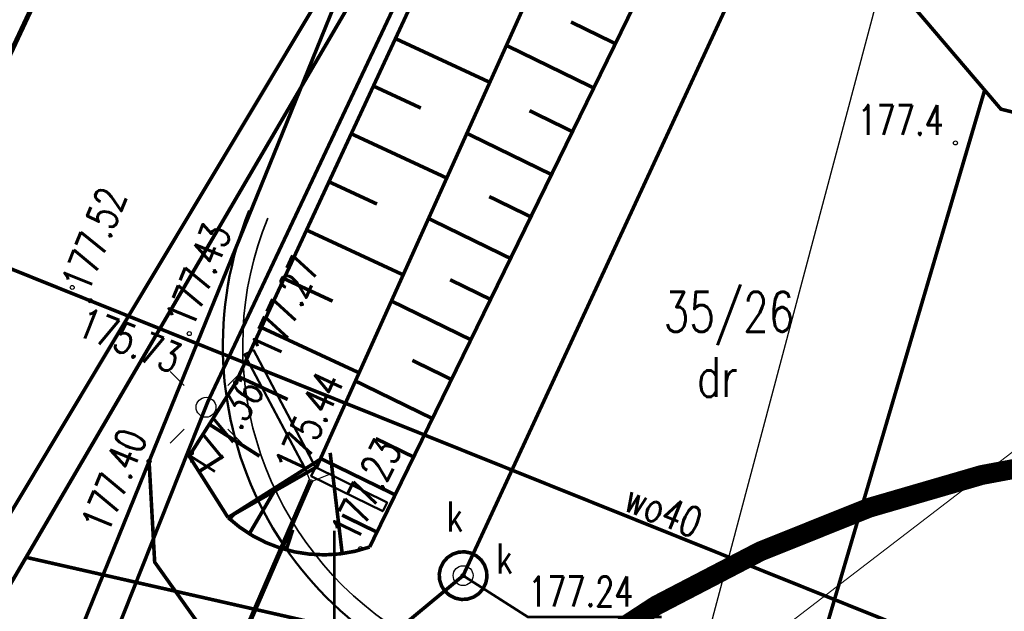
# Model space of a CAD drawing. Header units: metres. Extents: x 964 to 7125, y -212 to 9570.
# Tile 138 of 185: x 2296 to 2320, y 284 to 299. Entities that reach past the tile are written whole.
import ezdxf
from ezdxf import colors
from ezdxf.entities.mleader import LeaderData, LeaderLine
from ezdxf.enums import TextEntityAlignment as Align
from ezdxf.math import Vec2, Vec3

# ---------------------------------------------------------------- set-up
doc = ezdxf.new("R2010")
doc.units = ezdxf.units.M
for name, pattern in [('1', [1.5, 1, -0.5]), ('1053', [2, 1.5, -0.5]), ('1059', [0]), ('1163', [2.5, 2, -0.5]), ('2217', [2, 1.5, -0.5]), ('2218', [1, 0.5, -0.5]), ('3820', [1.75, 1.25, -0.5]), ('CIĄGłA', [0]), ('DASH', [0.75, 0.5, -0.25]), ('HIDDEN', [0.375, 0.25, -0.125])]:
    doc.linetypes.add(name, pattern=pattern)
for name, color, linetype, lineweight in [('AGP1_KRAWEZNIKI', 250, 'Continuous', 30), ('AGP1_OPISY', 7, 'Continuous', 13), ('IS-kanalizacja-odwodnienie-garazu-opis', 68, 'Continuous', 20), ('PODKŁAD MAPA', 7, 'Continuous', 9), ('zz-balustrada', 5, 'FENCELINE1', 35), ('zz-drogi', 250, 'Continuous', 50)]:
    doc.layers.add(name, color=color, linetype=linetype, lineweight=lineweight)
for name, color, linetype in [('Budowlane - Opisy', 7, 'Continuous'), ('Dzialki', 7, 'Continuous'), ('GES_InneUrzadzeniaTowarzyszace', 7, 'Continuous'), ('GES_Rzedna', 7, 'Continuous'), ('GES_UrzadzeniaSiecElektroenerge', 7, 'Continuous'), ('Kontury', 7, 'Continuous'), ('Numery_dzialek', 7, 'Continuous'), ('Numery_uzytkow', 7, 'Continuous'), ('OT_Komunikacja', 7, 'Continuous'), ('OT_Rzedna', 7, 'Continuous'), ('OTK_L_0', 7, 'Continuous'), ('OTR_L_1', 7, 'Continuous'), ('OTR_T_0', 7, 'Continuous'), ('P_SUEP_L_0', 7, 'Continuous'), ('siatka_kwadratow', 7, 'Continuous'), ('skarpa', 7, 'Continuous'), ('SUK_E_T_4', 7, 'Continuous'), ('SUK_L_5', 7, 'Continuous'), ('SUKP_L_0', 7, 'Continuous'), ('SUKR_T_0', 7, 'Continuous'), ('SUWP_E_T_0', 7, 'Continuous'), ('SUWP_L_0', 7, 'Continuous'), ('SUWR_T_0', 7, 'Continuous'), ('telefon_D', 7, 'Continuous'), ('Uzytki', 7, 'Continuous'), ('zakres_poprawny', 7, 'Continuous'), ('ZP_strefy oddziaływania', 8, 'HIDDEN')]:
    doc.layers.add(name, color=color, linetype=linetype)
doc.styles.add('ARIAL', font='arial.ttf')
doc.styles.add('GENERATED_STYLE_1', font='arialbd.ttf', dxfattribs={"width": 0.999153})
doc.styles.add('IS', font='simplex.shx', dxfattribs={"width": 0.7})
doc.styles.add('STYL_ARIAL', font='simplex', dxfattribs={"width": 0.75, "oblique": 0.1})
doc.linetypes.add('FENCELINE1', pattern='A,6.35,-2.54,[133,ltypeshp.shx,S=2.54,R=0,X=-2.54,Y=0],-2.54,25.4', length=36.83)
doc.dimstyles.new('GENERATED_STYLE__61', dxfattribs={"dimtxt": 10, "dimasz": 9.5, "dimexe": 0.18, "dimexo": 0, "dimgap": 0.09, "dimtad": 0, "dimdec": 1, "dimzin": 0, "dimdsep": 46, "dimtxsty": 'GENERATED_STYLE_1', "dimblk": 'ARROWHEAD_1', "dimblk1": 'ARROWHEAD_1', "dimblk2": 'ARROWHEAD_1', "dimcen": 0.09, "dimclrd": 256, "dimclre": 256, "dimclrt": 256, "dimazin": 0, "dimtfac": 1, "dimtdec": 4, "dimtmove": 0, "dimatfit": 3, "dimfxl": 1, "dimtolj": 1, "dimtzin": 0, "dimarcsym": 0})

# ---------------------------------------------------------------- blocks, each defined once
blk = doc.blocks.new('OTRS')
at = {"color": 0}
blk.add_circle((0, 0), 0.05, dxfattribs=at)
blk = doc.blocks.new('OTRN')
at = {"color": 0}
blk.add_circle((0, 0), 0.05, dxfattribs=at)
blk = doc.blocks.new('SUEO')
at = {"color": 0}
for p, q in [((-0.9, 0.9), (-0.55, 0.55)), ((0.9, 0.9), (0.55, 0.55)), ((-0.9, -0.9), (-0.55, -0.55)), ((0.9, -0.9), (0.55, -0.55))]:
    blk.add_line(p, q, dxfattribs=at)
blk.add_circle((0, 0), 0.25, dxfattribs=at)
blk = doc.blocks.new('SURS')
at = {"color": 0}
blk.add_circle((0, 0), 0.05, dxfattribs=at)
blk = doc.blocks.new('SUPW')
at = {"color": 0}
blk.add_circle((0, 0), 0.25, dxfattribs=at)
blk = doc.blocks.new('MDCP 20240606')
at = {"layer": 'Dzialki', "color": 251, "true_color": 0x636466, "const_width": 0.09}
for points in [[(6591992.26, 5738001.83), (6592005.8282, 5738025.0355)], [(6592011.58, 5737997.44), (6592016.3324, 5738013.568)], [(6591979.22, 5737979.53), (6591992.26, 5738001.83)], [(6592011.58, 5737997.44), (6591992.26, 5738001.83)]]:
    blk.add_lwpolyline(points, dxfattribs=at)
at = {"layer": 'GES_Rzedna', "color": 251, "true_color": 0x636466, "const_width": 0.065}
blk.add_lwpolyline([(6592003.235, 5738001.37), (6592004.8645, 5738000.3292), (6592008.2192, 5738000.3292)], dxfattribs=at)
at = {"layer": 'Kontury', "color": 251, "linetype": '2217', "true_color": 0x636466, "const_width": 0.09}
for points in [[(6592002.89, 5738020.01), (6591975.8355, 5737973.723)], [(6592016.3336, 5738013.5666), (6592011.58, 5737997.44)]]:
    blk.add_lwpolyline(points, dxfattribs=at)
at = {"layer": 'OT_Komunikacja', "color": 251, "true_color": 0x636466}
for q in [(6591999.2163, 5738004.195), (6591999.865, 5738003.9137)]:
    blk.add_line((6591999.4, 5738003.73), q, dxfattribs=at)
at = {"layer": 'OT_Komunikacja', "color": 251, "linetype": '1059', "true_color": 0x636466, "const_width": 0.125}
blk.add_lwpolyline([(6591983.13, 5737994.02), (6591989.69, 5738009.84), (6591998.1635, 5738027.9361)], dxfattribs=at)
at = {"layer": 'OT_Komunikacja', "color": 251, "linetype": '1053', "true_color": 0x636466, "const_width": 0.09}
blk.add_lwpolyline([(6592002.67, 5737997.16), (6591999.48, 5737998.38), (6591996.67, 5738000.05), (6591995.49, 5738001.71), (6591995.35, 5738004.24), (6591989.98, 5737990.98), (6591991.47, 5737993.5), (6591993.6, 5737994.31), (6591995.54, 5737994.25), (6591997.14, 5737993.57), (6592000.61, 5737992.66), (6592001.58, 5737994.73), (6592002.67, 5737997.16)], dxfattribs=at)
at = {"layer": 'OT_Komunikacja', "color": 251, "linetype": '1', "true_color": 0x636466, "const_width": 0.125}
blk.add_lwpolyline([(6591993.38, 5737989.85), (6591999.4, 5738003.73)], dxfattribs=at)
at = {"layer": 'OTK_L_0', "color": 251, "linetype": '1053', "true_color": 0x636466, "const_width": 0.09}
for points in [[(6591998.1635, 5738027.9361), (6591989.69, 5738009.84)], [(6591995.35, 5738004.24), (6592000.9298, 5738017.9793)]]:
    blk.add_lwpolyline(points, dxfattribs=at)
at = {"layer": 'OTR_L_1', "color": 251, "linetype": '3820', "true_color": 0x636466, "const_width": 0.09}
for points in [[(6592006.1816, 5738024.8754), (6591997.5248, 5738006.2173)], [(6591999.5598, 5738004.0993), (6592008.139, 5738023.1761)], [(6592008.139, 5738023.1761), (6591999.5598, 5738004.0993)], [(6592000.8888, 5738002.0883), (6592010.0718, 5738020.9096)], [(6592007.0594, 5738014.7355), (6592005.9456, 5738015.2789)], [(6592000.983, 5738013.6709), (6592002.175, 5738013.1178)], [(6592005.9811, 5738012.5254), (6592004.9019, 5738013.0519)], [(6591999.8671, 5738011.2657), (6592001.0732, 5738010.7061)], [(6592004.9363, 5738010.384), (6592003.8906, 5738010.8941)], [(6591998.7379, 5738008.832), (6591999.9584, 5738008.2657)], [(6592003.9239, 5738008.3091), (6592002.9108, 5738008.8034)], [(6592002.943, 5738006.2986), (6592001.9614, 5738006.7776)], [(6591997.5953, 5738006.3693), (6591998.8303, 5738005.7963)], [(6591997.5248, 5738006.2173), (6591996.3558, 5738004.3733)], [(6591996.8622, 5738005.172), (6591998.1237, 5738004.3723)], [(6592001.9926, 5738004.3506), (6592001.0414, 5738004.8147)], [(6591996.3558, 5738004.3733), (6591997.3328, 5738002.8283)], [(6591996.6014, 5738003.9849), (6591997.2148, 5738004.3728)], [(6591997.3328, 5738002.8283), (6591999.6461, 5738004.2911)], [(6592001.5285, 5738003.3995), (6591999.656, 5738004.3131)], [(6591997.3328, 5738002.8283), (6591999.5598, 5738004.0993)], [(6591999.5598, 5738004.0993), (6591997.3328, 5738002.8283)], [(6591997.869, 5738002.4256), (6591998.4911, 5738003.4894)], [(6591997.3747, 5738002.7917), (6591997.4801, 5738002.9124)], [(6592000.8888, 5738002.0883), (6592000.5224, 5738001.9826), (6592000.1468, 5738001.917), (6591999.7663, 5738001.8923), (6591999.3854, 5738001.9088), (6591999.0084, 5738001.9662), (6591998.6398, 5738002.0639), (6591998.2839, 5738002.2008), (6591997.9449, 5738002.3752), (6591997.6266, 5738002.5852), (6591997.3328, 5738002.8283)], [(6592001.0717, 5738002.4632), (6592000.1961, 5738002.8904)], [(6591998.7955, 5738002.0189), (6591998.9588, 5738002.523)]]:
    blk.add_lwpolyline(points, dxfattribs=at)
at = {"layer": 'P_SUEP_L_0', "color": 251, "linetype": '1163', "true_color": 0x636466, "const_width": 0.09}
for points in [[(6591996.827, 5738005.744), (6592005.9051, 5738025.0006)], [(6591983.2779, 5737971.6102), (6591996.827, 5738005.744)]]:
    blk.add_lwpolyline(points, dxfattribs=at)
at = {"layer": 'siatka_kwadratow', "color": 251, "true_color": 0x636466, "const_width": 0.065}
blk.add_lwpolyline([(6592000, 5737997.5), (6592000, 5738002.5)], dxfattribs=at)
at = {"layer": 'skarpa', "color": 251, "true_color": 0x636466, "const_width": 0.09}
for points in [[(6592001.536, 5738014.8628), (6592003.9059, 5738013.7633)], [(6592006.516, 5738013.6217), (6592004.3233, 5738014.6916)], [(6592000.4267, 5738012.4719), (6592002.8247, 5738011.3592)], [(6592005.4546, 5738011.4462), (6592003.33, 5738012.4828)], [(6592004.4261, 5738009.3383), (6592002.3676, 5738010.3427)], [(6591999.3042, 5738010.0525), (6592001.7307, 5738008.9266)], [(6592003.4296, 5738007.2959), (6592001.435, 5738008.2691)], [(6591998.1683, 5738007.6043), (6592000.6237, 5738006.4651)], [(6592002.4641, 5738005.317), (6592000.5315, 5738006.2599)], [(6592000.199, 5738001.9284), (6591999.8973, 5738004.4546)]]:
    blk.add_lwpolyline(points, dxfattribs=at)
at = {"layer": 'SUK_L_5', "color": 251, "true_color": 0x636466, "const_width": 0.09}
blk.add_lwpolyline([(6592002.7824, 5738000.9761), (6592002.6959, 5738001.1066), (6592002.6461, 5738001.2551), (6592002.6364, 5738001.4115), (6592002.6676, 5738001.565), (6592002.7374, 5738001.7052), (6592002.8411, 5738001.8226), (6592002.9716, 5738001.9091), (6592003.1201, 5738001.9589), (6592003.2765, 5738001.9686), (6592003.43, 5738001.9374), (6592003.5702, 5738001.8676), (6592003.6876, 5738001.7639), (6592003.7741, 5738001.6334), (6592003.8239, 5738001.4849), (6592003.8336, 5738001.3285), (6592003.8024, 5738001.175), (6592003.7326, 5738001.0348), (6592003.6289, 5738000.9174), (6592003.4984, 5738000.8309), (6592003.3499, 5738000.7811), (6592003.1935, 5738000.7714), (6592003.04, 5738000.8026), (6592002.8998, 5738000.8724), (6592002.7824, 5738000.9761)], dxfattribs=at)
at = {"layer": 'SUKP_L_0', "color": 251, "true_color": 0x636466, "const_width": 0.09}
for points in [[(6592011.4997, 5738019.2351), (6592003.235, 5738001.37)], [(6592003.235, 5738001.37), (6592001.789, 5738000.171)]]:
    blk.add_lwpolyline(points, dxfattribs=at)
at = {"layer": 'SUWP_L_0', "color": 251, "true_color": 0x636466, "const_width": 0.09}
for points in [[(6591982.193, 5738012.98), (6591993.873, 5738008.276)], [(6591993.873, 5738008.276), (6592013.857, 5738000.247)]]:
    blk.add_lwpolyline(points, dxfattribs=at)
at = {"layer": 'telefon_D', "color": 251, "true_color": 0x636466, "const_width": 0.09}
blk.add_lwpolyline([(6592005.2559, 5738025.2947), (6591974.5844, 5737974.0781)], dxfattribs=at)
at = {"layer": 'Uzytki', "color": 251, "linetype": '2218', "true_color": 0x636466, "const_width": 0.09}
for points in [[(6592002.89, 5738020.01), (6591975.8355, 5737973.723)], [(6592011.58, 5737997.44), (6592016.3336, 5738013.5666)]]:
    blk.add_lwpolyline(points, dxfattribs=at)
at = {"layer": 'zakres_poprawny', "color": 251, "linetype": '1', "true_color": 0x636466, "const_width": 0.09}
blk.add_lwpolyline([(6592058.8365, 5737922.2224), (6592062.95, 5737925.47), (6592076.74, 5737982.07), (6592077.79, 5737993.35), (6592067.13, 5738000.4), (6592016.74, 5738013.09), (6592007.01, 5738024.5), (6591998.3993, 5738028.4013)], dxfattribs=at)
at = {"layer": 'GES_InneUrzadzeniaTowarzyszace', "color": 251, "true_color": 0x636466}
blk.add_blockref('SUPW', (6592003.235, 5738001.37), dxfattribs=at)
at = {"layer": 'GES_Rzedna', "color": 251, "true_color": 0x636466}
blk.add_blockref('SURS', (6592003.235, 5738001.37), dxfattribs=at)
at = {"layer": 'GES_UrzadzeniaSiecElektroenerge', "color": 251, "true_color": 0x636466}
blk.add_blockref('SUEO', (6591996.78, 5738005.6), dxfattribs=at)
at = {"layer": 'OT_Rzedna', "color": 251, "true_color": 0x636466}
for name, p in [('OTRN', (6592015.6, 5738012.24)), ('OTRS', (6591993.42, 5738008.61)), ('OTRS', (6591996.36, 5738007.45)), ('OTRS', (6591996.41, 5738004.45)), ('OTRS', (6591995.35, 5738004.24)), ('OTRS', (6591999.4, 5738003.73)), ('OTRS', (6592000.66, 5738002.05))]:
    blk.add_blockref(name, p, dxfattribs=at)
at = {"layer": 'OTR_T_0', "color": 251, "true_color": 0x636466}
blk.add_blockref('OTRS', (6591997.5248, 5738006.2173), dxfattribs=at)
at = {"layer": 'SUKR_T_0', "color": 251, "true_color": 0x636466}
blk.add_blockref('OTRS', (6592003.235, 5738001.37), dxfattribs=at)
at = {"layer": 'SUWR_T_0', "color": 251, "true_color": 0x636466}
blk.add_blockref('OTRS', (6591993.873, 5738008.276), dxfattribs=at)
at = {"layer": 'GES_InneUrzadzeniaTowarzyszace', "color": 251, "true_color": 0x636466, "style": 'STYL_ARIAL', "width": 0.75}
blk.add_text('k', height=0.75, dxfattribs=at).set_placement((6592002.8227, 5738002.2558), align=Align.BOTTOM_LEFT)
at = {"layer": 'GES_Rzedna', "color": 251, "true_color": 0x636466, "style": 'STYL_ARIAL', "width": 0.75}
blk.add_text('177.24', height=0.75, dxfattribs=at).set_placement((6592004.8645, 5738000.3709), align=Align.BOTTOM_LEFT)
at = {"layer": 'Numery_dzialek', "color": 251, "true_color": 0x636466, "style": 'STYL_ARIAL', "width": 0.75}
blk.add_text('35/26', height=1, dxfattribs=at).set_placement((6592009.9114, 5738007.9963), align=Align.MIDDLE_CENTER)
at = {"layer": 'Numery_uzytkow', "color": 251, "true_color": 0x636466, "style": 'STYL_ARIAL', "width": 0.75}
blk.add_text('dr', height=1, dxfattribs=at).set_placement((6592009.6193, 5738006.3594), align=Align.MIDDLE_CENTER)
at = {"layer": 'OT_Rzedna', "color": 251, "true_color": 0x636466, "style": 'STYL_ARIAL', "width": 0.75}
blk.add_text('177.4', height=0.75, dxfattribs=at).set_placement((6592013.1381, 5738012.8165), align=Align.MIDDLE_LEFT)
blk.add_text('177.52', height=0.75, rotation=68.3918, dxfattribs=at).set_placement((6591993.4781, 5738008.587), align=Align.MIDDLE_LEFT)
for s, rotation, p in [('177.43', 67.8969, (6591996.6454, 5738007.4657)), ('175.44', 65.5237, (6591999.3621, 5738003.7473))]:
    blk.add_text(s, height=0.75, rotation=rotation, dxfattribs=at).set_placement(p, align=Align.BOTTOM_LEFT)
for s, rotation, p in [('177.36', 57.6274, (6591996.2216, 5738004.1673)), ('177.23', 63.9922, (6591999.8812, 5738002.4949))]:
    blk.add_text(s, height=0.75, rotation=rotation, dxfattribs=at).set_placement(p, align=Align.TOP_LEFT)
blk.add_text('177.40', height=0.75, rotation=67.9532, dxfattribs=at).set_placement((6591995.5228, 5738004.7655), align=Align.BOTTOM_RIGHT)
at = {"layer": 'OTR_T_0', "color": 251, "true_color": 0x636466, "style": 'STYL_ARIAL', "width": 0.75}
blk.add_text('177.27', height=0.75, rotation=65.527, dxfattribs=at).set_placement((6591997.8785, 5738007.065), align=Align.TOP_LEFT)
at = {"layer": 'SUK_E_T_4', "color": 251, "true_color": 0x636466, "style": 'STYL_ARIAL', "width": 0.75}
blk.add_text('k', height=0.75, dxfattribs=at).set_placement((6592004.0727, 5738001.2009), align=Align.BOTTOM_LEFT)
at = {"layer": 'SUWP_E_T_0', "color": 251, "true_color": 0x636466, "style": 'STYL_ARIAL', "width": 0.75}
blk.add_text('wo40', height=0.75, rotation=338.1111, dxfattribs=at).set_placement((6592008.265310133, 5738003.01236108), align=Align.MIDDLE_CENTER)
at = {"layer": 'SUWR_T_0', "color": 251, "true_color": 0x636466, "style": 'STYL_ARIAL', "width": 0.75}
blk.add_text('175.73', height=0.75, rotation=338.1111, dxfattribs=at).set_placement((6591993.630665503, 5738007.776730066), align=Align.MIDDLE_LEFT)
blk = doc.blocks.new('ARROWHEAD_1')
at = {"linetype": 'Continuous'}
blk.add_line((0, 0), (-1, 0), dxfattribs=at)
blk.add_circle((0, 0), 0.25, dxfattribs=at)
blk = doc.blocks.new('_None', base_point=(2.5, 0))
blk = doc.blocks.new('drogowe 20250115 oddziaływanie')
at = {"layer": 'zz-balustrada', "ltscale": 0.05}
blk.add_arc((2324.827291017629, 297.5024167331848), 8.500000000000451, 157.8699557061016, 235.1373116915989, dxfattribs=at)
at = {"layer": 'zz-drogi'}
for points in [[(2316.595485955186, 297.3960804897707), (2318.157130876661, 294.4423826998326), (2317.936119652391, 294.3255322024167), (2316.374474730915, 297.2792299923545)], [(2318.157130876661, 294.4423826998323), (2319.952514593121, 293.5611351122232), (2319.842358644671, 293.3367121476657), (2318.046974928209, 294.2179597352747)]]:
    blk.add_lwpolyline(points, close=True, dxfattribs=at)
blk.add_arc((2324.827291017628, 297.5024167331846), 9, 157.8699557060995, 257.1695431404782, dxfattribs=at)

msp = doc.modelspace()

# ---------------------------------------------------------------- linework, layer by layer
at = {"layer": 'ZP_strefy oddziaływania', "color": 3, "linetype": 'DASH', "lineweight": 9, "ltscale": 5, "transparency": 33554610, "const_width": 0.4999999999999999}
msp.add_lwpolyline([(2305.990416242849, 236.0114056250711), (2306.69982676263, 235.3538126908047, 0.4142135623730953), (2349.095785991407, 236.9608724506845), (2349.5036749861, 237.4009026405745, 0.414213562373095), (2347.896615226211, 279.7968618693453), (2347.187204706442, 280.4544548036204, 0.4142135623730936), (2304.791245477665, 278.8473950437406), (2304.383356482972, 278.4073648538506, 0.4142135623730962)], format="xyb", close=True, dxfattribs=at)

# ---------------------------------------------------------------- block references
at = {"layer": 'AGP1_KRAWEZNIKI', "color": 160, "linetype": 'CIĄGłA', "lineweight": 0, "true_color": 0x2e2eff}
msp.add_blockref('drogowe 20250115 oddziaływanie', (-15.05469941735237, -6.615115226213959), dxfattribs=at)
at = {"layer": 'PODKŁAD MAPA', "linetype": 'ByBlock'}
msp.add_blockref('MDCP 20240606', (-6589696.429163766, -5737716.264900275), dxfattribs=at)

# ---------------------------------------------------------------- leaders
at = {"layer": 'AGP1_OPISY'}
ml = msp.add_multileader_mtext('Standard', dxfattribs=at)
ml.set_content('ZNAK PODŚWIETLANY\\P"WJAZD/WYJAZD"', color=256, style='ARIAL')
ml.set_leader_properties()
ml.build(insert=Vec2(0, 0))
ml.multileader.update_dxf_attribs({"arrow_head_size": 1})
ctx = ml.context
ctx.base_point, ctx.char_height, ctx.arrow_head_size, ctx.landing_gap_size, ctx.plane_origin = Vec3(2344.577654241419, 293.7986883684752), 1, 1, 0.08, Vec3(2365.207630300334, 285.6990492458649)
ctx.text_align_type = 1
notes = []
notes.append((ctx, [(0, (1, 1, 0), (2344.277370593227, 293.7986883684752), (1, 0), 0.3002836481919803, [(0, [(2319.604941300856, 279.4329491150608)], 0, [])])]))
ctx.mtext.insert, ctx.mtext.width, ctx.mtext.defined_height, ctx.mtext.alignment, ctx.mtext.flow_direction = Vec3(2352.245307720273, 294.3072149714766), 22.31043766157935, 9.297092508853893, 2, 5
at = {"layer": 'Budowlane - Opisy', "color": 18, "lineweight": 15, "true_color": 0x000000, "annotation_type": 0, "has_hookline": 1, "hookline_direction": 0, "text_width": 13.96197194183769}
msp.add_leader([(2310.886798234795, 275.8181277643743), (2319.095216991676, 306.6752016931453), (2321.776364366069, 306.6752016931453)], dimstyle='GENERATED_STYLE__61', override={"dimasz": 0.1, "dimldrblk": 'DotSmall'}, dxfattribs=at)
at = {"layer": 'IS-kanalizacja-odwodnienie-garazu-opis'}
ml = msp.add_multileader_mtext('Standard', dxfattribs=at)
ml.set_content('\\pxsm1;Przyłącze gazu\\Pwg odrębnego opracowania', color=256, style='IS')
ml.set_leader_properties(linetype='Continuous', lineweight=9)
ml.set_arrow_properties(name='NONE')
ml.build(insert=Vec2(0, 0))
ml.multileader.update_dxf_attribs({"has_dogleg": 0, "text_left_attachment_type": 6, "text_right_attachment_type": 6, "dogleg_length": 0, "arrow_head_size": 0.144})
ctx = ml.context
ctx.base_point, ctx.char_height, ctx.arrow_head_size, ctx.landing_gap_size, ctx.plane_origin, ctx.plane_x_axis, ctx.plane_y_axis = Vec3(2321.652396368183, 289.0190670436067), 0.7200000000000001, 0.144, 0.18, Vec3(2367.178875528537, 283.3529204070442), Vec3(1, 3.34871019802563e-14, 3.811107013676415e-25), Vec3(-3.34871019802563e-14, 1, 3.713744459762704e-25)
ctx.left_attachment, ctx.right_attachment = 6, 6
notes.append((ctx, [(0, (1, 1, 0), (2321.652396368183, 289.0190670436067), (1, 3.34871019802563e-14, 3.811107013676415e-25), 0, [(0, [(2311.087913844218, 280.9175217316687)], 0, [])])]))
ctx.mtext.insert, ctx.mtext.text_direction, ctx.mtext.rotation, ctx.mtext.width, ctx.mtext.flow_direction = Vec3(2321.832396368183, 289.9962099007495), Vec3(1, 3.34871019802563e-14, 3.811107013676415e-25), 3.34871019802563e-14, 10.96149893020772, 5
for ctx, leaders in notes:
    for number, flags, end, landing, length, lines in leaders:
        leader = LeaderData()
        leader.index, (leader.has_last_leader_line, leader.has_dogleg_vector, leader.attachment_direction) = number, flags
        leader.last_leader_point, leader.dogleg_vector, leader.dogleg_length = Vec3(end), Vec3(landing), length
        for number, points, colour, breaks in lines:
            line = LeaderLine()
            line.index, line.vertices, line.color, line.breaks = number, Vec3.list(points), colors.encode_raw_color(colour), breaks
            leader.lines.append(line)
        ctx.leaders.append(leader)

doc.saveas('drawing.dxf')
